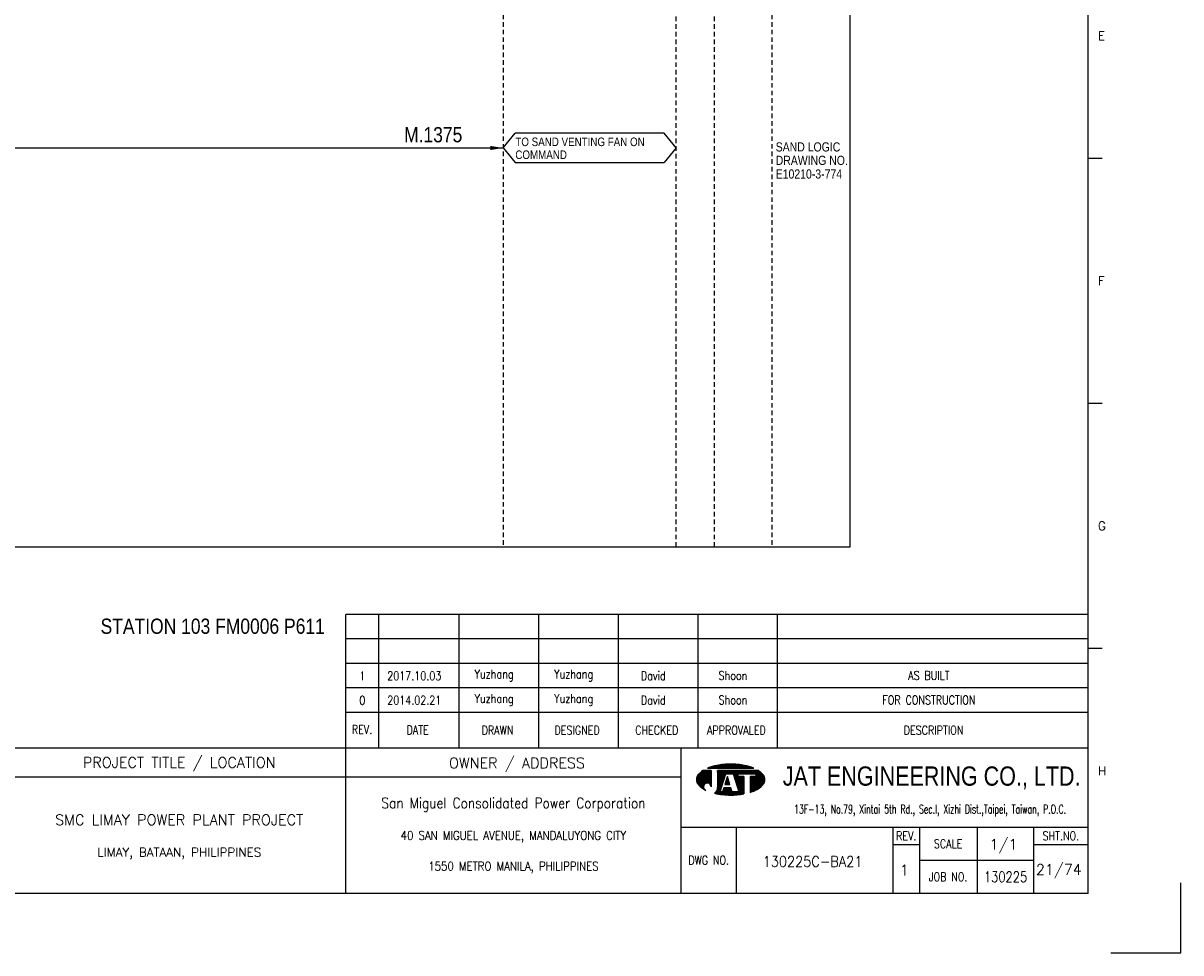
# Model space of a CAD drawing. Extents: x 559 to 1525, y -106 to 576.
# Tile 3 of 4: x 1146 to 1525, y -106 to 199. Entities that reach past the tile are written whole.
import ezdxf
from ezdxf.enums import TextEntityAlignment as Align

# ---------------------------------------------------------------- set-up
doc = ezdxf.new("R2010")
doc.units = 0
doc.header["$MEASUREMENT"] = 0
doc.linetypes.add('HIDDEN', pattern=[4, 1.5, -1, 1.5])
doc.layers.get('0').update_dxf_attribs({"linetype": 'CONTINUOUS'})
doc.layers.get('DEFPOINTS').update_dxf_attribs({"linetype": 'CONTINUOUS'})
for name, color, linetype in [('B_DIM', 7, 'CONTINUOUS'), ('CON', 4, 'CONTINUOUS'), ('DCS', 7, 'CONTINUOUS'), ('HID', 2, 'HIDDEN'), ('T', 2, 'CONTINUOUS'), ('TEXT', 7, 'CONTINUOUS'), ('圖框CON', 4, 'CONTINUOUS'), ('框線', 6, 'CONTINUOUS')]:
    doc.layers.add(name, color=color, linetype=linetype)
doc.styles.add('AEH', font='simplex', dxfattribs={"width": 0.8, "bigfont": 'ae'})
doc.styles.add('DAYUKP', font='complex', dxfattribs={"bigfont": 'DAYUKP.SHX'})
doc.styles.add('E2', font='simplex.shx', dxfattribs={"height": 2})
doc.styles.add('E3', font='simplex.shx', dxfattribs={"height": 3})
doc.styles.add('ROMANS', font='romans', dxfattribs={"width": 0.8})
doc.styles.add('style3', font='ARIALN.TTF')
doc.styles.add('WMF-Arial0', font='arial.ttf')

# ---------------------------------------------------------------- blocks, each defined once
blk = doc.blocks.new('1880-TITLE_BLK')
at = {"layer": 'TEXT', "color": 2, "linetype": 'Continuous', "style": 'E3'}
for tag, p in [('SCALE', (790.95, 31.17)), ('DWG_NO', (736.41, 26.44)), ('REV', (762.59, 23.97)), ('SHT_NO', (806.74, 23.97))]:
    blk.add_attdef(tag, text='', height=3, dxfattribs=at).set_placement(p, align=Align.MIDDLE)
at = {"layer": 'TEXT', "linetype": 'Continuous', "style": 'E2', "width": 0.6}
for tag, p in [('REV_DATE', (418.65, 19.76)), ('APPR_DATE', (492.93, 19.76))]:
    blk.add_attdef(tag, text='', height=2, dxfattribs=at).set_placement(p, align=Align.MIDDLE_LEFT)
blk = doc.blocks.new('LEADER')
at = {"layer": 'CON'}
blk.add_solid([(0.85, -0.57), (0.85, -1.57), (3.85, -1.07)], dxfattribs=at)
blk = doc.blocks.new('1')
at = {"layer": 'B_DIM'}
for p, q in [((2181.53, 118.11), (1938.08, 118.11)), ((1938.08, 74.29), (1938.08, 118.11)), ((1948.92, 74.29), (1948.92, 118.11)), ((1975.28, 74.29), (1975.28, 118.11)), ((2001.39, 74.29), (2001.39, 118.11)), ((2027.5, 74.29), (2027.5, 118.11)), ((2053.62, 74.29), (2053.62, 118.11)), ((2079.73, 74.29), (2079.73, 118.11)), ((2181.53, 110.07), (1938.08, 110.07)), ((1938.08, 77.93), (1938.08, 104.33)), ((2181.53, 102.03), (1938.08, 102.03)), ((2181.53, 93.99), (1938.08, 93.99)), ((2181.53, 85.95), (1938.08, 85.95))]:
    blk.add_line(p, q, dxfattribs=at)
at = {"layer": 'DEFPOINTS'}
blk.add_lwpolyline([(2189, 7.08), (2211.97, 7.08), (2211.97, 30.05)], dxfattribs=at)
at = {"layer": 'T', "color": 0, "lineweight": -3}
for p, q in [((2058.05, 67.67), (2058.73, 68.35)), ((2058.27, 67.67), (2059.03, 68.43)), ((2058.49, 67.67), (2059.32, 68.49)), ((2058.72, 67.67), (2059.6, 68.55)), ((2058.94, 67.67), (2059.87, 68.6)), ((2059.16, 67.67), (2060.14, 68.65)), ((2059.38, 67.67), (2060.41, 68.7)), ((2059.6, 67.67), (2060.67, 68.74)), ((2059.82, 67.67), (2060.93, 68.77)), ((2060.05, 67.67), (2061.18, 68.81)), ((2060.27, 67.67), (2061.44, 68.84)), ((2060.49, 67.67), (2061.69, 68.87)), ((2060.71, 67.67), (2061.93, 68.89)), ((2060.93, 67.67), (2062.18, 68.91)), ((2061.15, 67.67), (2062.42, 68.93)), ((2061.38, 67.67), (2062.66, 68.95)), ((2061.6, 67.67), (2062.89, 68.97)), ((2061.82, 67.67), (2063.13, 68.98)), ((2062.04, 67.67), (2063.36, 68.99)), ((2062.26, 67.67), (2063.59, 69)), ((2062.48, 67.67), (2063.82, 69)), ((2062.71, 67.67), (2064.04, 69.01)), ((2062.93, 67.67), (2064.27, 69.01)), ((2063.15, 67.67), (2064.49, 69.01)), ((2063.37, 67.67), (2064.71, 69.01)), ((2063.59, 67.67), (2064.92, 69)), ((2063.81, 67.67), (2065.14, 69)), ((2064.04, 67.67), (2065.35, 68.99)), ((2064.26, 67.67), (2065.56, 68.98)), ((2064.48, 67.67), (2065.78, 68.97)), ((2064.7, 67.67), (2065.98, 68.95)), ((2064.92, 67.67), (2066.19, 68.94)), ((2065.14, 67.67), (2066.4, 68.92)), ((2065.37, 67.67), (2066.6, 68.9)), ((2065.59, 67.67), (2066.8, 68.88)), ((2065.81, 67.67), (2067, 68.86)), ((2066.03, 67.67), (2067.2, 68.84)), ((2066.25, 67.67), (2067.4, 68.82)), ((2066.47, 67.67), (2067.6, 68.79)), ((2066.7, 67.67), (2067.79, 68.77)), ((2066.92, 67.67), (2067.98, 68.74)), ((2067.14, 67.67), (2068.18, 68.71)), ((2067.36, 67.67), (2068.37, 68.68)), ((2067.58, 67.67), (2068.56, 68.64)), ((2067.81, 67.67), (2068.75, 68.61)), ((2068.03, 67.67), (2068.93, 68.58)), ((2068.25, 67.67), (2069.12, 68.54)), ((2068.47, 67.67), (2069.3, 68.5)), ((2068.69, 67.67), (2069.48, 68.46)), ((2068.91, 67.67), (2069.66, 68.42)), ((2069.14, 67.67), (2069.84, 68.37)), ((2053.09, 63.82), (2056.14, 66.87)), ((2053.09, 64.04), (2055.92, 66.87)), ((2053.11, 63.62), (2056.36, 66.87)), ((2053.12, 64.29), (2055.7, 66.87)), ((2053.14, 63.43), (2056.58, 66.87)), ((2053.18, 63.25), (2056.8, 66.87)), ((2053.18, 64.57), (2055.47, 66.87)), ((2053.24, 63.08), (2057.03, 66.87)), ((2053.29, 64.91), (2055.25, 66.87)), ((2053.3, 62.92), (2057.25, 66.87)), ((2053.37, 62.77), (2057.47, 66.87)), ((2053.45, 62.63), (2057.69, 66.87)), ((2053.54, 62.5), (2057.91, 66.86)), ((2053.61, 65.45), (2054.47, 66.31)), ((2053.64, 62.37), (2057.91, 66.64)), ((2053.74, 62.25), (2057.91, 66.42)), ((2053.84, 62.14), (2057.91, 66.2)), ((2053.95, 62.02), (2057.91, 65.98)), ((2054.07, 61.91), (2057.91, 65.75)), ((2054.18, 61.8), (2057.91, 65.53)), ((2054.29, 61.7), (2057.91, 65.31)), ((2054.41, 61.59), (2057.91, 65.09)), ((2054.53, 61.49), (2057.91, 64.87)), ((2054.65, 61.39), (2057.91, 64.65)), ((2056.94, 67.67), (2057.09, 67.82)), ((2057.16, 67.67), (2057.44, 67.95)), ((2057.39, 67.67), (2057.78, 68.07)), ((2057.61, 67.67), (2058.11, 68.18)), ((2057.83, 67.67), (2058.43, 68.27)), ((2060.05, 63.24), (2063.68, 66.87)), ((2060.05, 63.46), (2063.46, 66.87)), ((2060.05, 63.68), (2063.23, 66.87)), ((2060.05, 63.9), (2063.01, 66.87)), ((2060.05, 64.13), (2062.79, 66.87)), ((2060.05, 64.35), (2062.57, 66.87)), ((2060.05, 64.57), (2062.35, 66.87)), ((2060.05, 64.79), (2062.13, 66.87)), ((2060.05, 65.01), (2061.9, 66.87)), ((2060.05, 65.23), (2061.68, 66.87)), ((2060.05, 65.46), (2061.46, 66.87)), ((2060.05, 66.12), (2060.79, 66.87)), ((2060.05, 66.34), (2060.57, 66.87)), ((2060.05, 66.56), (2060.35, 66.87)), ((2060.05, 66.79), (2060.13, 66.87)), ((2060.05, 65.68), (2061.24, 66.87)), ((2060.05, 65.9), (2061.02, 66.87)), ((2060.05, 63.02), (2062.67, 65.64)), ((2060.05, 62.8), (2062.57, 65.32)), ((2060.05, 62.57), (2062.47, 64.99)), ((2060.05, 62.35), (2062.36, 64.67)), ((2062.83, 65.8), (2063.9, 66.87)), ((2063.01, 64.2), (2063.39, 64.58)), ((2063.05, 65.8), (2064.12, 66.87)), ((2063.11, 64.53), (2063.33, 64.75)), ((2063.21, 64.85), (2063.28, 64.92)), ((2063.27, 65.8), (2064.34, 66.87)), ((2063.49, 65.8), (2064.56, 66.87)), ((2063.72, 65.8), (2064.79, 66.87)), ((2063.94, 65.8), (2065.01, 66.87)), ((2064.16, 65.8), (2065.23, 66.87)), ((2064.38, 65.8), (2065.45, 66.87)), ((2064.6, 65.8), (2065.67, 66.87)), ((2064.82, 65.8), (2065.89, 66.87)), ((2065.05, 65.8), (2066.12, 66.87)), ((2065.16, 65.69), (2066.34, 66.87)), ((2065.22, 65.53), (2066.56, 66.87)), ((2065.27, 65.36), (2066.78, 66.87)), ((2065.32, 65.19), (2067, 66.87)), ((2065.38, 65.02), (2067.22, 66.87)), ((2065.43, 64.85), (2067.45, 66.87)), ((2065.48, 64.69), (2067.67, 66.87)), ((2065.54, 64.52), (2066.74, 65.71)), ((2065.59, 64.35), (2066.74, 65.49)), ((2065.65, 64.18), (2066.74, 65.27)), ((2065.7, 64.01), (2066.74, 65.05)), ((2065.75, 63.84), (2066.9, 65)), ((2065.81, 63.68), (2067.12, 65)), ((2065.86, 63.51), (2067.35, 65)), ((2065.91, 63.34), (2067.57, 65)), ((2065.97, 63.17), (2067.79, 65)), ((2066.02, 63), (2068.01, 65)), ((2066.07, 62.84), (2068.23, 65)), ((2066.13, 62.67), (2068.46, 65)), ((2066.18, 62.5), (2068.61, 64.93)), ((2066.23, 62.33), (2068.61, 64.71)), ((2066.82, 65.8), (2067.89, 66.87)), ((2067.04, 65.8), (2068.11, 66.87)), ((2067.26, 65.8), (2068.33, 66.87)), ((2067.48, 65.8), (2068.55, 66.87)), ((2067.71, 65.8), (2068.78, 66.87)), ((2067.93, 65.8), (2069, 66.87)), ((2068.15, 65.8), (2069.22, 66.87)), ((2068.37, 65.8), (2069.44, 66.87)), ((2068.59, 65.8), (2069.66, 66.87)), ((2068.81, 65.8), (2069.88, 66.87)), ((2069.04, 65.8), (2070.11, 66.87)), ((2069.26, 65.8), (2070.33, 66.87)), ((2069.36, 67.67), (2070.01, 68.33)), ((2069.48, 65.8), (2070.55, 66.87)), ((2069.58, 67.67), (2070.19, 68.28)), ((2069.7, 65.8), (2070.77, 66.87)), ((2069.8, 67.67), (2070.36, 68.23)), ((2069.92, 65.8), (2070.99, 66.87)), ((2070.02, 67.67), (2070.53, 68.18)), ((2070.14, 65.8), (2071.21, 66.87)), ((2070.24, 67.67), (2070.7, 68.13)), ((2070.37, 65.8), (2071.44, 66.87)), ((2070.47, 67.67), (2070.87, 68.07)), ((2070.59, 65.8), (2071.66, 66.87)), ((2070.69, 67.67), (2071.03, 68.02)), ((2070.75, 63.08), (2074.07, 66.4)), ((2070.75, 62.86), (2074.19, 66.3)), ((2070.75, 62.63), (2074.31, 66.2)), ((2070.75, 62.41), (2074.43, 66.09)), ((2070.75, 62.19), (2074.54, 65.98)), ((2070.75, 61.97), (2074.66, 65.87)), ((2070.75, 61.75), (2074.77, 65.76)), ((2070.75, 61.53), (2074.87, 65.65)), ((2070.75, 61.3), (2074.98, 65.53)), ((2070.75, 61.08), (2075.08, 65.41)), ((2070.75, 60.86), (2075.17, 65.28)), ((2070.75, 60.64), (2075.25, 65.14)), ((2070.75, 63.96), (2071.78, 65)), ((2070.75, 63.74), (2072, 65)), ((2070.75, 63.52), (2072.22, 65)), ((2070.75, 63.3), (2072.45, 65)), ((2070.75, 64.41), (2071.34, 65)), ((2070.75, 64.19), (2071.56, 65)), ((2070.75, 64.85), (2070.89, 65)), ((2070.75, 64.63), (2071.12, 65)), ((2070.75, 60.42), (2075.33, 64.99)), ((2070.75, 60.2), (2075.39, 64.84)), ((2070.75, 59.97), (2075.45, 64.67)), ((2070.81, 65.8), (2071.88, 66.87)), ((2070.91, 67.67), (2071.2, 67.96)), ((2071.03, 65.8), (2072.1, 66.87)), ((2071.13, 67.67), (2071.36, 67.9)), ((2071.25, 65.8), (2072.32, 66.87)), ((2071.35, 67.67), (2071.52, 67.84)), ((2071.47, 65.8), (2072.54, 66.87)), ((2071.57, 67.67), (2071.68, 67.77)), ((2071.7, 65.8), (2072.77, 66.87)), ((2071.8, 67.67), (2071.83, 67.71)), ((2071.92, 65.8), (2072.99, 66.87)), ((2072.14, 65.8), (2073.21, 66.87)), ((2072.36, 65.8), (2073.43, 66.87)), ((2072.58, 65.8), (2073.57, 66.78)), ((2072.62, 65.62), (2073.7, 66.69)), ((2072.62, 65.39), (2073.83, 66.6)), ((2072.62, 65.17), (2073.95, 66.5)), ((2054.78, 61.29), (2055.59, 62.11)), ((2054.9, 61.2), (2055.48, 61.77)), ((2055.03, 61.11), (2055.46, 61.53)), ((2055.16, 61.01), (2055.47, 61.33)), ((2055.3, 60.93), (2055.52, 61.15)), ((2055.43, 60.84), (2055.59, 60.99)), ((2055.57, 60.76), (2055.67, 60.85)), ((2056.12, 62.63), (2057.91, 64.42)), ((2056.46, 62.75), (2057.91, 64.2)), ((2056.7, 62.77), (2057.91, 63.98)), ((2056.9, 62.75), (2057.91, 63.76)), ((2057.08, 62.71), (2057.91, 63.54)), ((2057.23, 62.64), (2057.91, 63.32)), ((2057.37, 62.56), (2057.91, 63.09)), ((2057.5, 62.46), (2057.91, 62.87)), ((2057.61, 62.35), (2057.91, 62.65)), ((2057.7, 62.23), (2057.91, 62.43)), ((2057.79, 62.09), (2057.91, 62.21)), ((2057.85, 61.93), (2057.91, 61.99)), ((2057.89, 61.75), (2057.91, 61.76)), ((2057.91, 61.54), (2057.91, 61.55)), ((2059.09, 59.4), (2061.43, 61.74)), ((2059.28, 59.36), (2061.33, 61.42)), ((2059.46, 59.32), (2061.23, 61.09)), ((2059.64, 59.29), (2061.12, 60.77)), ((2059.86, 60.39), (2061.54, 62.07)), ((2059.98, 60.73), (2061.64, 62.39)), ((2060.03, 61), (2061.74, 62.72)), ((2060.05, 62.13), (2062.26, 64.34)), ((2060.05, 61.91), (2062.16, 64.02)), ((2060.05, 61.69), (2062.05, 63.69)), ((2060.05, 61.46), (2061.95, 63.37)), ((2060.05, 61.24), (2060.05, 61.24)), ((2060.98, 59.07), (2063.16, 61.25)), ((2061.17, 59.04), (2063.38, 61.25)), ((2061.37, 59.02), (2063.6, 61.25)), ((2061.57, 59), (2063.82, 61.25)), ((2061.68, 59.99), (2062.94, 61.25)), ((2061.77, 58.97), (2064.04, 61.25)), ((2061.78, 60.32), (2062.71, 61.25)), ((2061.88, 60.64), (2062.49, 61.25)), ((2061.97, 58.95), (2064.27, 61.25)), ((2061.99, 60.96), (2062.27, 61.25)), ((2062.17, 58.94), (2064.45, 61.21)), ((2062.38, 58.92), (2064.51, 61.05)), ((2062.45, 62.32), (2063.71, 63.57)), ((2062.5, 62.58), (2063.65, 63.74)), ((2062.58, 58.9), (2064.56, 60.88)), ((2062.6, 62.91), (2063.6, 63.91)), ((2062.68, 62.32), (2063.76, 63.4)), ((2062.7, 63.23), (2063.55, 64.08)), ((2062.8, 63.56), (2063.49, 64.25)), ((2062.9, 62.32), (2063.81, 63.24)), ((2062.91, 63.88), (2063.44, 64.42)), ((2063.12, 62.32), (2063.87, 63.07)), ((2063.34, 62.32), (2063.92, 62.9)), ((2063.56, 62.32), (2063.97, 62.73)), ((2063.78, 62.32), (2064.03, 62.56)), ((2064.01, 62.32), (2064.08, 62.39)), ((2066.14, 58.91), (2068.61, 61.38)), ((2066.29, 62.16), (2068.61, 64.48)), ((2066.34, 61.99), (2068.61, 64.26)), ((2066.38, 58.93), (2068.61, 61.16)), ((2066.39, 61.83), (2068.61, 64.04)), ((2066.45, 61.66), (2068.61, 63.82)), ((2066.5, 61.49), (2068.61, 63.6)), ((2066.56, 61.32), (2068.61, 63.38)), ((2066.61, 61.15), (2068.61, 63.15)), ((2066.62, 58.95), (2068.61, 60.94)), ((2066.66, 60.99), (2068.61, 62.93)), ((2066.72, 60.82), (2068.61, 62.71)), ((2066.77, 60.65), (2068.61, 62.49)), ((2066.82, 60.48), (2068.61, 62.27)), ((2066.88, 60.31), (2068.61, 62.05)), ((2066.93, 60.14), (2068.61, 61.82)), ((2066.98, 59.98), (2068.61, 61.6)), ((2070.75, 59.75), (2075.5, 64.5)), ((2071.07, 59.85), (2075.53, 64.32)), ((2071.42, 59.97), (2075.56, 64.12)), ((2071.78, 60.12), (2075.57, 63.9)), ((2072.17, 60.28), (2075.55, 63.67)), ((2072.59, 60.48), (2075.51, 63.4)), ((2073.08, 60.75), (2075.42, 63.1)), ((2073.74, 61.19), (2075.24, 62.69)), ((2055.71, 60.67), (2055.76, 60.73)), ((2055.85, 60.59), (2055.88, 60.62)), ((2056, 60.52), (2056, 60.52)), ((2056.14, 60.44), (2056.14, 60.44)), ((2059.83, 59.25), (2061.02, 60.44)), ((2060.02, 59.22), (2060.92, 60.12)), ((2060.21, 59.19), (2060.93, 59.91)), ((2060.4, 59.16), (2061.15, 59.91)), ((2060.59, 59.13), (2061.38, 59.91)), ((2060.78, 59.1), (2061.6, 59.91)), ((2062.79, 58.89), (2064.61, 60.71)), ((2063, 58.88), (2064.67, 60.54)), ((2063.21, 58.87), (2064.72, 60.37)), ((2063.43, 58.86), (2064.77, 60.2)), ((2063.64, 58.85), (2064.82, 60.03)), ((2063.86, 58.85), (2064.92, 59.91)), ((2064.08, 58.84), (2065.15, 59.91)), ((2064.3, 58.84), (2065.37, 59.91)), ((2064.52, 58.84), (2065.59, 59.91)), ((2064.74, 58.85), (2065.81, 59.91)), ((2064.97, 58.85), (2066.03, 59.91)), ((2065.2, 58.86), (2066.25, 59.91)), ((2065.43, 58.87), (2066.48, 59.91)), ((2065.66, 58.88), (2066.7, 59.91)), ((2065.9, 58.89), (2066.92, 59.91)), ((2066.87, 58.97), (2068.61, 60.72)), ((2067.11, 59), (2068.61, 60.49)), ((2067.37, 59.03), (2068.61, 60.27)), ((2067.62, 59.06), (2068.61, 60.05)), ((2067.88, 59.1), (2068.61, 59.83)), ((2068.14, 59.14), (2068.61, 59.61)), ((2068.4, 59.18), (2068.61, 59.38))]:
    blk.add_line(p, q, dxfattribs=at)
at = {"layer": 'T', "lineweight": -3}
for p, q in [((2057.91, 66.87), (2055.21, 66.87)), ((2056.73, 67.67), (2071.93, 67.67)), ((2057.91, 66.87), (2057.91, 61.52)), ((2073.45, 66.87), (2060.05, 66.87)), ((2060.05, 66.33), (2060.05, 66.87)), ((2060.05, 66.87), (2060.05, 61.23)), ((2060.85, 59.91), (2062.72, 65.8)), ((2063.26, 65), (2062.41, 62.32)), ((2062.72, 65.8), (2065.13, 65.8)), ((2064.1, 62.32), (2063.26, 65)), ((2063.79, 65.8), (2065.13, 65.8)), ((2065.13, 65.8), (2067, 59.91)), ((2066.74, 65.8), (2072.62, 65.8)), ((2066.74, 65), (2066.74, 65.8)), ((2068.61, 65), (2066.74, 65)), ((2068.61, 65), (2068.61, 59.21)), ((2072.62, 65), (2070.75, 65)), ((2070.75, 65), (2070.75, 59.74)), ((2072.62, 65.8), (2072.62, 65)), ((2061.8, 63.05), (2060.05, 61.24)), ((2062.08, 61.25), (2061.65, 59.91)), ((2064.44, 61.25), (2062.08, 61.25)), ((2062.41, 62.32), (2064.1, 62.32)), ((2064.86, 59.91), (2064.44, 61.25)), ((2061.65, 59.91), (2060.85, 59.91)), ((2067, 59.91), (2064.86, 59.91))]:
    blk.add_line(p, q, dxfattribs=at)
for centre, major_axis, start_param, end_param in [((2062.5, 54), (-10.49, 10.49), 5.683021, 5.897183), ((2064.33, 44.23), (-17.52, 17.52), 5.497787, 5.683021), ((2064.33, 44.23), (17.52, 17.52), 0.600164, 0.785398), ((2066.16, 54), (10.49, 10.49), 0.386002, 0.600164), ((2055.58, 63.92), (1.76, 1.76), 1.614811, 2.356194), ((2059.72, 60.14), (-5.73, 5.73), 6.088179, 6.3272), ((2068.93, 60.14), (-5.73, 5.73), 4.668374, 4.907395), ((2073.07, 63.92), (-1.76, 1.76), 3.926991, 4.668374), ((2055.58, 63.92), (-1.76, 1.76), 0.785398, 1.526782), ((2059.72, 67.71), (5.73, 5.73), 3.097578, 3.478972), ((2056.68, 61.54), (-0.868, 0.868), 3.906164, 8.245601), ((2057.88, 61.28), (1.53, 1.53), 4.470635, 5.546585), ((2068.93, 67.71), (-5.73, 5.73), 2.781027, 3.185607), ((2073.07, 63.92), (1.76, 1.76), 4.756403, 5.497787), ((2064.33, 83.62), (17.52, 17.52), 3.710226, 3.926991), ((2064.33, 83.62), (17.52, 17.52), 3.926991, 4.100643), ((2066.16, 73.85), (-10.49, 10.49), 2.670765, 2.781027)]:
    blk.add_ellipse(centre, major_axis=major_axis, ratio=1, start_param=start_param, end_param=end_param, dxfattribs=at)
at = {"layer": '圖框CON'}
for p, q in [((2186.14, 267.8), (2181.53, 267.8)), ((2186.14, 187.4), (2181.53, 187.4)), ((2186.14, 107), (2181.53, 107)), ((2048.1, 48.3), (2181.53, 48.3)), ((2066.14, 48.3), (2066.14, 26.6)), ((2117.55, 48.3), (2117.55, 26.6)), ((2126.28, 48.3), (2126.28, 26.6)), ((2145.25, 26.6), (2145.25, 48.3)), ((2163.72, 26.6), (2163.72, 48.3)), ((2117.55, 42.62), (2126.28, 42.62)), ((2163.72, 42.62), (2181.53, 42.62)), ((2126.28, 37.45), (2163.72, 37.45))]:
    blk.add_line(p, q, dxfattribs=at)
for points in [[(1938.08, 26.6), (1938.08, 74.29)], [(2048.1, 26.6), (2048.1, 74.29)], [(2048.1, 64.75), (1828.89, 64.75)]]:
    blk.add_lwpolyline(points, dxfattribs=at)
at = {"layer": '框線'}
for p, q in [((2181.53, 26.6), (2181.53, 669.81)), ((2181.53, 74.29), (1308.62, 74.29)), ((2181.53, 26.6), (1308.62, 26.6))]:
    blk.add_line(p, q, dxfattribs=at)
at = {"style": 'DAYUKP'}
for s, p in [('E', (2184.79, 307.99)), ('F', (2184.79, 227.59)), ('G', (2184.79, 147.19)), ('H', (2184.79, 66.79))]:
    blk.add_text(s, height=2.87, dxfattribs=at).set_placement(p, align=Align.MIDDLE_LEFT)
at = {"style": 'WMF-Arial0', "width": 0.8}
blk.add_text('JAT ENGINEERING CO., LTD.', height=6.3172, dxfattribs=at).set_placement((2130.24, 64.55), align=Align.MIDDLE)
at = {"color": 2, "ltscale": 500, "style": 'ROMANS', "width": 0.85}
blk.add_text('San Miguel Consolidated Power Corporation', height=3.4457, dxfattribs=at).set_placement((1993.09, 56.23), align=Align.MIDDLE_CENTER)
at = {"color": 2, "ltscale": 500, "style": 'ROMANS'}
for s, height, p in [('SMC LIMAY POWER PLANT PROJECT', 3.4457, (1883.48, 50.7)), ('LIMAY, BATAAN, PHILIPPINES', 2.8714, (1883.48, 40.08))]:
    blk.add_text(s, height=height, dxfattribs=at).set_placement(p, align=Align.MIDDLE_CENTER)
at = {"color": 4, "ltscale": 500, "style": 'ROMANS', "width": 0.85}
for s, p in [('40 SAN MIGUEL AVENUE, MANDALUYONG CITY', (1993.09, 45.61)), ('1550 METRO MANILA, PHILIPPINES', (1993.09, 35.51))]:
    blk.add_text(s, height=2.8714, dxfattribs=at).set_placement(p, align=Align.MIDDLE_CENTER)
at = {"layer": 'B_DIM', "style": 'AEH', "width": 0.8}
for s, height, p in [('REV.', 2.871, (1943.45, 80.37)), ('DATE', 2.871, (1961.68, 80.21)), ('DRAWN', 2.871, (1987.87, 80.12)), ('DESIGNED', 2.871, (2013.98, 80.12)), ('CHECKED', 2.871, (2040.1, 80.12)), ('APPROVALED', 2.871, (2066.21, 80.12)), ('DESCRIPTION', 2.8714, (2130.87, 80.12))]:
    blk.add_text(s, height=height, dxfattribs=at).set_placement(p, align=Align.MIDDLE)
at = {"layer": 'HID', "ltscale": 500, "style": 'ROMANS'}
for s, p in [('PROJECT TITLE / LOCATION', (1883.48, 69.28)), ('OWNER / ADDRESS', (1994.25, 69.12))]:
    blk.add_text(s, height=3.4457, dxfattribs=at).set_placement(p, align=Align.MIDDLE)
at = {"layer": 'HID', "color": 7, "style": 'ROMANS', "width": 0.8}
for s, p in [('REV.', (2121.92, 45.46)), ('SHT.NO.', (2172.62, 45.46)), ('SCALE', (2135.64, 42.87)), ('DWG NO.', (2057.12, 37.45)), ('JOB NO.', (2135.64, 32.03))]:
    blk.add_text(s, height=2.871, dxfattribs=at).set_placement(p, align=Align.MIDDLE)
at = {"layer": 'T', "color": 2, "ltscale": 500, "style": 'ROMANS', "width": 0.65}
blk.add_text('13F-13, No.79, Xintai 5th Rd., Sec.I, Xizhi Dist.,Taipei, Taiwan, P.O.C.', height=2.8714, dxfattribs=at).set_placement((2129.74, 52.81), align=Align.CENTER)

msp = doc.modelspace()

# ---------------------------------------------------------------- linework, layer by layer
at = {"layer": 'CON', "color": 6}
for p, q in [((1302.98, 157.68), (1306.88, 162.49)), ((1355.78, 162.49), (1306.88, 162.49)), ((1359.68, 157.68), (1355.78, 162.49)), ((1302.98, 157.68), (1306.88, 152.86)), ((1359.68, 157.68), (1355.78, 152.86)), ((1306.88, 152.86), (1355.78, 152.86))]:
    msp.add_line(p, q, dxfattribs=at)
at = {"layer": 'CON'}
msp.add_line((1104.06, 157.63), (1302.9, 157.63), dxfattribs=at)
msp.add_lwpolyline([(702.65, 526.43), (1416.65, 526.43), (1416.65, 26.63), (702.65, 26.63)], close=True, dxfattribs=at)
at = {"layer": 'HID'}
for p, q in [((1302.9, 526.43), (1302.9, 26.63)), ((1359.6, 525.73), (1359.6, 26.63)), ((1372.2, 525.73), (1372.2, 26.63)), ((1391.1, 526.43), (1391.1, 26.63))]:
    msp.add_line(p, q, dxfattribs=at)

# ---------------------------------------------------------------- block references
msp.add_blockref('1', (-686.77, -113.57))
at = {"layer": 'CON', "xscale": 1.4, "yscale": 1.4, "zscale": 1.4}
msp.add_blockref('LEADER', (1297.5, 159.13), dxfattribs=at)
at = {"layer": 'TEXT', "color": 0}
ref = msp.add_blockref('1880-TITLE_BLK', (558.58, -106.91), dxfattribs=dict(at, xscale=1.148576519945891, yscale=1.148576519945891, zscale=1.148576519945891))
ref.add_attrib('DWG_NO', '130225C-BA21', dxfattribs={"color": 2, "linetype": 'Continuous', "height": 3.4457, "style": 'E3', "width": 0.9}).set_placement((1404.41, -76.54), align=Align.MIDDLE)
ref.add_attrib('REV', '1', dxfattribs={"color": 2, "linetype": 'Continuous', "height": 3.45, "style": 'E3'}).set_placement((1434.48, -79.38), align=Align.MIDDLE)
ref.add_attrib('SCALE', '1/1', dxfattribs={"color": 2, "linetype": 'Continuous', "height": 3.446, "style": 'E3'}).set_placement((1467.04, -71.12), align=Align.MIDDLE)
ref.add_attrib('SHT_NO', '21/74', dxfattribs={"color": 2, "linetype": 'Continuous', "height": 3.446, "style": 'E3'}).set_placement((1485.19, -79.38), align=Align.MIDDLE)

# ---------------------------------------------------------------- texts
at = {"layer": 'CON', "style": 'style3'}
for s, p in [('TO SAND VENTING FAN ON', (1306.95, 157.41)), ('COMMAND', (1306.94, 153.17))]:
    msp.add_text(s, height=2.8, dxfattribs=at).set_placement(p, align=Align.BOTTOM_LEFT)
for s, p in [('SAND LOGIC', (1392.33, 156.48)), ('DRAWING NO.', (1392.33, 152.07)), ('E10210-3-774', (1392.33, 147.6))]:
    msp.add_text(s, height=3, dxfattribs=at).set_placement(p)
at = {"layer": 'DCS', "linetype": 'ByBlock', "style": 'style3'}
for s, p in [('M.1375', (1270.45, 159.49)), ('STATION 103 FM0006 P611', (1170.92, -1.81))]:
    msp.add_text(s, height=5, dxfattribs=at).set_placement(p)
at = {"layer": 'T', "style": 'AEH', "width": 0.8}
for s, height, p in [('1', 2.87, (1256.77, -15.6)), ('2017.10.03', 2.871, (1273.78, -15.57)), ('Yuzhang', 2.871, (1299.97, -15.48)), ('Yuzhang', 2.871, (1326.08, -15.48)), ('David', 2.871, (1352.2, -15.48)), ('Shoon', 2.871, (1378.31, -15.48)), ('AS BUILT', 2.871, (1442.58, -15.48)), ('0', 2.87, (1256.77, -23.64)), ('2014.02.21', 2.871, (1273.78, -23.61)), ('Yuzhang', 2.871, (1299.97, -23.52)), ('Yuzhang', 2.871, (1326.08, -23.52)), ('David', 2.871, (1352.2, -23.52)), ('Shoon', 2.871, (1378.31, -23.52)), ('FOR CONSTRUCTION', 2.8714, (1442.58, -23.52))]:
    msp.add_text(s, height=height, dxfattribs=at).set_placement(p, align=Align.MIDDLE)
at = {"layer": 'TEXT', "color": 2, "style": 'E3', "width": 0.8}
msp.add_text('130225', height=3.446, dxfattribs=at).set_placement((1467.71, -81.55), align=Align.MIDDLE_CENTER)

doc.saveas('drawing.dxf')
